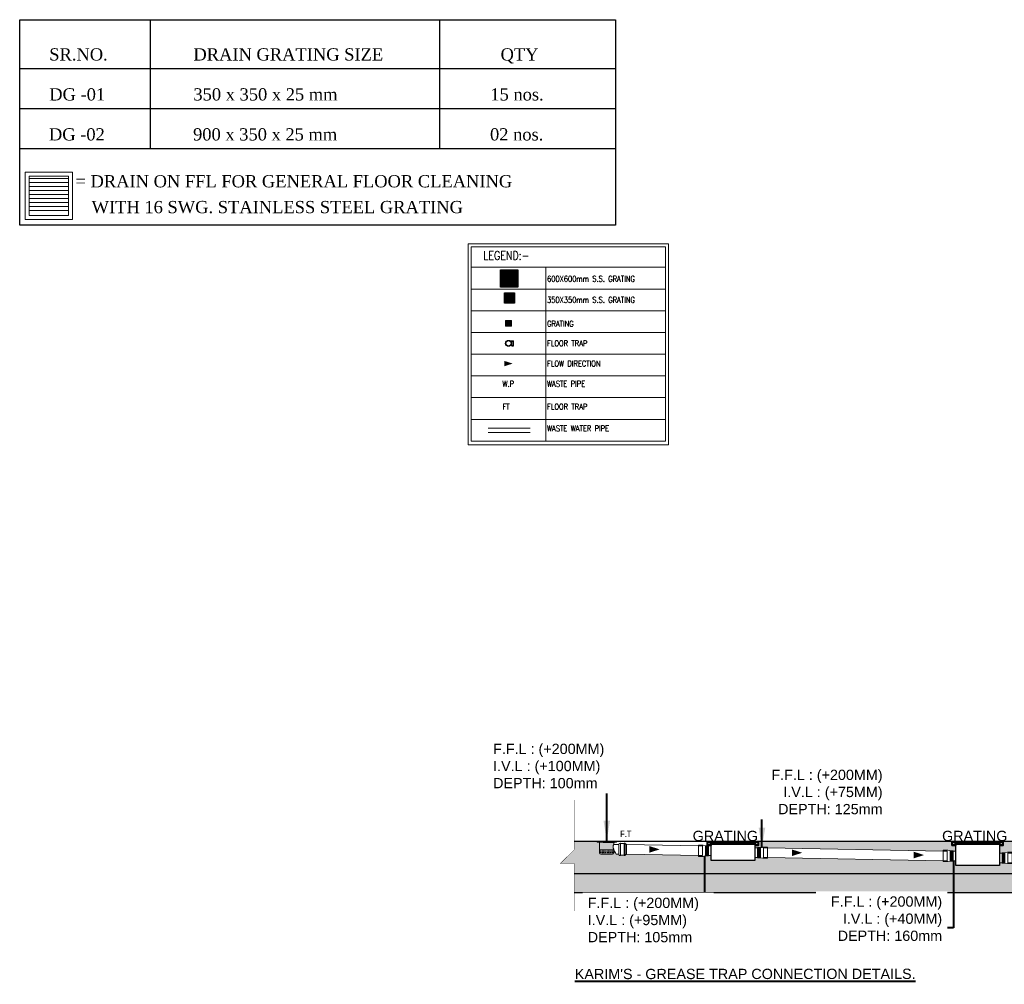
# Model space of a CAD drawing. Header units: inches. Extents: x 105152 to 158499, y 12149 to 30915.
# Tile 67 of 256: x 122604 to 122849, y 22280 to 22521. Entities that reach past the tile are written whole.
import ezdxf
from ezdxf.enums import TextEntityAlignment as Align

# ---------------------------------------------------------------- set-up
doc = ezdxf.new("R2010")
doc.units = ezdxf.units.IN
doc.header["$MEASUREMENT"] = 0
doc.linetypes.add('ACAD_ISO11W100', pattern=[33, 12, -3, 12, -3, 0, -3])
doc.layers.add('00-ABM-GRATING', color=160, linetype='Continuous')
doc.layers.add('SYM-GRATING', color=8, linetype='Continuous')
for name, color, linetype, lineweight in [('00-ABM-TEXT', 7, 'Continuous', 13), ('A-TEXTS', 4, 'Continuous', 0), ('BORDER', 7, 'Continuous', 40), ('CKD Dimensions', 3, 'Continuous', 0), ('eqp', 3, 'Continuous', 9), ('Flow Direction', 1, 'Continuous', 0), ('JMT SOIL PIPE', 4, 'Continuous', 0), ('JMT-P-WASTE', 3, 'Continuous', 0), ('P-Waste', 4, 'ACAD_ISO11W100', 0), ('P2 WASTE', 3, 'Continuous', 0), ('PP-SECTION LINE', 6, 'Continuous', 25), ('PP-TEXT', 7, 'Continuous', 40), ('PP-Waste Pipe', 3, 'Continuous', 25), ('TABLES', 7, 'Continuous', 13), ('WALLS', 7, 'Continuous', 30)]:
    doc.layers.add(name, color=color, linetype=linetype, lineweight=lineweight)
doc.styles.add('$0$JMT_150', font='romans.shx', dxfattribs={"width": 0.8, "height": 270})
doc.styles.get("Standard").update_dxf_attribs({"font": 'arial.ttf', "height": 6})
doc.styles.add('TIMES NEW ROMAN', font='times.ttf')
doc.styles.add('TXT1', font='times.ttf')
doc.styles.add('WMF-Arial1', font='arial.ttf')
doc.dimstyles.new('PP-DIM', dxfattribs={"dimtxt": 4, "dimasz": 1, "dimexe": 1, "dimexo": 1, "dimgap": 0.09, "dimtad": 0, "dimdec": 0, "dimzin": 0, "dimdsep": 46, "dimlunit": 4, "dimtxsty": 'TIMES NEW ROMAN', "dimblk": 'ARCHTICK', "dimcen": 0.09, "dimdle": 1, "dimclrd": 256, "dimclre": 256, "dimclrt": 256, "dimadec": 0, "dimazin": 0, "dimtfac": 1, "dimtdec": 4, "dimtofl": 0, "dimtmove": 1, "dimatfit": 3, "dimfxl": 1, "dimtolj": 1, "dimtzin": 0, "dimlwd": -1, "dimlwe": -1, "dimarcsym": 0})
pattern_1 = [(37.5, (106264.80735, 28272.1995), (-0.0102402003, 0.313224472), [0, -0.2470912, 0, -0.276352, 0, -0.26416]), (7.5, (106264.80735, 28272.1995), (0.287694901, 0.458768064), [0, -0.1332992, 0, -0.2227072, 0, -0.085344]), (327.5, (106264.6074, 28272.1995), (0.506235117, 0.000919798), [0, -0.08128, 0, -0.292608, 0, -0.382016]), (317.5, (106264.6074, 28272.1995), (0.48867613, 0.142674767), [0, -0.04064, 0, -0.1918208, 0, -0.219456])]

# ---------------------------------------------------------------- blocks, each defined once
blk = doc.blocks.new('300 grng')
at = {"layer": 'SYM-GRATING', "color": 151}
for points in [[(-150, -300), (300, -300), (300, 150), (-150, 150)], [(-125, -275), (275, -275), (275, 125), (-125, 125)], [(-70, -275), (-70, 125), (-95, 125), (-95, -275)], [(-25, -275), (-25, 125), (-50, 125), (-50, -275)], [(20, -275), (20, 125), (-5, 125), (-5, -275)], [(65, -275), (65, 125), (40, 125), (40, -275)], [(110, -275), (110, 125), (85, 125), (85, -275)], [(155, -275), (155, 125), (130, 125), (130, -275)], [(200, -275), (200, 125), (175, 125), (175, -275)], [(245, -275), (245, 125), (220, 125), (220, -275)]]:
    blk.add_lwpolyline(points, close=True, dxfattribs=at)
blk = doc.blocks.new('GRATING-PP')
at = {"linetype": 'Continuous', "lineweight": 0}
for p, q in [((-53, -50), (-53, 49)), ((-49, 52), (50, 52)), ((-39, 27), (-41, 27)), ((-41, 27), (-41, 19)), ((-39, 19), (-41, 19)), ((-41, 6), (-41, -7)), ((-39, 6), (-41, 6)), ((-39, 27), (-39, 19)), ((-39, 6), (-39, -7)), ((-36, 16), (-32, 16)), ((-36, 16), (-36, 14)), ((-36, 14), (-32, 14)), ((-32, 11), (-36, 11)), ((-36, 11), (-36, 9)), ((-32, 9), (-36, 9)), ((-32, 9), (-32, 11)), ((-30, 19), (-30, 27)), ((-28, 27), (-30, 27)), ((-30, 19), (-28, 19)), ((-30, -7), (-30, 6)), ((-30, 6), (-28, 6)), ((-28, 19), (-28, 27)), ((-28, -7), (-28, 6)), ((-27, 40), (-27, 38)), ((-19, 40), (-27, 40)), ((-19, 38), (-27, 38)), ((-27, 29), (-27, 27)), ((-27, 29), (-19, 29)), ((-27, 27), (-19, 27)), ((-24, 14), (-24, 19)), ((-22, 19), (-24, 19)), ((-22, 14), (-24, 14)), ((-24, -3), (-24, 2)), ((-22, 2), (-24, 2)), ((-22, 14), (-22, 19)), ((-22, -3), (-22, 2)), ((-19, 38), (-19, 40)), ((-19, 27), (-19, 29)), ((-19, 23), (-15, 23)), ((-19, 21), (-19, 23)), ((-19, 21), (-15, 21)), ((-15, 12), (-19, 12)), ((-19, 12), (-19, 10)), ((-15, 10), (-19, 10)), ((-19, 6), (-15, 6)), ((-19, 4), (-19, 6)), ((-19, 4), (-15, 4)), ((-17, 31), (-17, 36)), ((-15, 36), (-17, 36)), ((-17, 31), (-15, 31)), ((-15, 31), (-15, 36)), ((-15, 23), (-15, 21)), ((-15, 12), (-15, 10)), ((-15, 6), (-15, 4)), ((-13, 19), (-13, 14)), ((-10, 19), (-13, 19)), ((-13, 14), (-10, 14)), ((-13, 2), (-13, -3)), ((-10, 2), (-13, 2)), ((-11, 36), (-11, 31)), ((-9, 36), (-11, 36)), ((-11, 31), (-9, 31)), ((-10, 19), (-10, 14)), ((-10, 2), (-10, -3)), ((-9, 36), (-9, 31)), ((-7, 38), (-7, 40)), ((-7, 40), (7, 40)), ((-7, 38), (7, 38)), ((-7, 29), (7, 29)), ((-7, 29), (-7, 27)), ((-7, 27), (7, 27)), ((-7, 14), (-7, 19)), ((-5, 19), (-7, 19)), ((-5, 14), (-7, 14)), ((-7, -3), (-7, 2)), ((-5, 2), (-7, 2)), ((-5, 14), (-5, 19)), ((-5, -3), (-5, 2)), ((-2, 23), (2, 23)), ((-2, 21), (-2, 23)), ((-2, 21), (2, 21)), ((2, 12), (-2, 12)), ((-2, 12), (-2, 10)), ((2, 10), (-2, 10)), ((-2, 6), (2, 6)), ((-2, 4), (-2, 6)), ((-2, 4), (2, 4)), ((2, 23), (2, 21)), ((2, 12), (2, 10)), ((2, 6), (2, 4)), ((5, 19), (5, 14)), ((7, 19), (5, 19)), ((5, 14), (7, 14)), ((5, 2), (5, -3)), ((7, 2), (5, 2)), ((7, 40), (7, 38)), ((7, 29), (7, 27)), ((7, 19), (7, 14)), ((7, 2), (7, -3)), ((9, 31), (9, 36)), ((11, 36), (9, 36)), ((9, 31), (11, 31)), ((10, 14), (10, 19)), ((13, 19), (10, 19)), ((13, 14), (10, 14)), ((10, -3), (10, 2)), ((13, 2), (10, 2)), ((11, 31), (11, 36)), ((13, 14), (13, 19)), ((13, -3), (13, 2)), ((15, 31), (15, 36)), ((15, 36), (17, 36)), ((17, 31), (15, 31)), ((15, 23), (19, 23)), ((15, 21), (15, 23)), ((15, 21), (19, 21)), ((19, 12), (15, 12)), ((15, 12), (15, 10)), ((19, 10), (15, 10)), ((15, 6), (19, 6)), ((15, 4), (15, 6)), ((15, 4), (19, 4)), ((17, 31), (17, 36)), ((19, 40), (27, 40)), ((19, 38), (19, 40)), ((19, 38), (27, 38)), ((27, 29), (19, 29)), ((19, 27), (19, 29)), ((27, 27), (19, 27)), ((19, 23), (19, 21)), ((19, 12), (19, 10)), ((19, 6), (19, 4)), ((22, 19), (22, 14)), ((24, 19), (22, 19)), ((22, 14), (24, 14)), ((22, 2), (22, -3)), ((24, 2), (22, 2)), ((24, 19), (24, 14)), ((24, 2), (24, -3)), ((27, 40), (27, 38)), ((27, 29), (27, 27)), ((28, 19), (28, 27)), ((28, 27), (30, 27)), ((30, 19), (28, 19)), ((28, -7), (28, 6)), ((30, 6), (28, 6)), ((30, 19), (30, 27)), ((30, -7), (30, 6)), ((36, 16), (32, 16)), ((36, 14), (32, 14)), ((32, 11), (36, 11)), ((32, 9), (32, 11)), ((32, 9), (36, 9)), ((36, 16), (36, 14)), ((36, 11), (36, 9)), ((39, 27), (39, 19)), ((39, 27), (41, 27)), ((39, 19), (41, 19)), ((39, 6), (39, -7)), ((39, 6), (41, 6)), ((41, 27), (41, 19)), ((41, 6), (41, -7)), ((53, 49), (53, -49)), ((49, -53), (-50, -53)), ((-41, -7), (-39, -7)), ((-41, -28), (-41, -20)), ((-39, -20), (-41, -20)), ((-39, -28), (-41, -28)), ((-39, -28), (-39, -20)), ((-36, -10), (-32, -10)), ((-36, -10), (-36, -12)), ((-36, -12), (-32, -12)), ((-36, -18), (-36, -16)), ((-36, -16), (-32, -16)), ((-36, -18), (-32, -18)), ((-32, -10), (-32, -12)), ((-30, -7), (-28, -7)), ((-30, -20), (-28, -20)), ((-30, -20), (-30, -28)), ((-28, -28), (-30, -28)), ((-28, -20), (-28, -28)), ((-27, -28), (-19, -28)), ((-27, -30), (-27, -28)), ((-27, -30), (-19, -30)), ((-27, -41), (-27, -39)), ((-19, -39), (-27, -39)), ((-19, -41), (-27, -41)), ((-22, -3), (-24, -3)), ((-24, -20), (-24, -15)), ((-22, -15), (-24, -15)), ((-22, -20), (-24, -20)), ((-22, -20), (-22, -15)), ((-15, -5), (-19, -5)), ((-19, -5), (-19, -7)), ((-15, -7), (-19, -7)), ((-19, -11), (-15, -11)), ((-19, -13), (-19, -11)), ((-19, -13), (-15, -13)), ((-15, -22), (-19, -22)), ((-19, -22), (-19, -24)), ((-15, -24), (-19, -24)), ((-19, -28), (-19, -30)), ((-19, -39), (-19, -41)), ((-17, -32), (-17, -37)), ((-17, -32), (-15, -32)), ((-15, -37), (-17, -37)), ((-15, -5), (-15, -7)), ((-15, -11), (-15, -13)), ((-15, -22), (-15, -24)), ((-15, -32), (-15, -37)), ((-13, -3), (-10, -3)), ((-13, -15), (-13, -20)), ((-10, -15), (-13, -15)), ((-13, -20), (-10, -20)), ((-11, -37), (-11, -32)), ((-11, -32), (-9, -32)), ((-9, -37), (-11, -37)), ((-10, -15), (-10, -20)), ((-9, -37), (-9, -32)), ((-5, -3), (-7, -3)), ((-7, -20), (-7, -15)), ((-5, -15), (-7, -15)), ((-5, -20), (-7, -20)), ((-7, -28), (7, -28)), ((-7, -30), (-7, -28)), ((-7, -30), (7, -30)), ((7, -39), (-7, -39)), ((-7, -39), (-7, -41)), ((7, -41), (-7, -41)), ((-5, -20), (-5, -15)), ((2, -5), (-2, -5)), ((-2, -5), (-2, -7)), ((2, -7), (-2, -7)), ((-2, -11), (2, -11)), ((-2, -13), (-2, -11)), ((-2, -13), (2, -13)), ((2, -22), (-2, -22)), ((-2, -22), (-2, -24)), ((2, -24), (-2, -24)), ((2, -5), (2, -7)), ((2, -11), (2, -13)), ((2, -22), (2, -24)), ((5, -3), (7, -3)), ((5, -15), (5, -20)), ((7, -15), (5, -15)), ((5, -20), (7, -20)), ((7, -15), (7, -20)), ((7, -30), (7, -28)), ((7, -39), (7, -41)), ((9, -32), (9, -37)), ((9, -32), (11, -32)), ((9, -37), (11, -37)), ((13, -3), (10, -3)), ((10, -20), (10, -15)), ((13, -15), (10, -15)), ((13, -20), (10, -20)), ((11, -32), (11, -37)), ((13, -20), (13, -15)), ((19, -5), (15, -5)), ((15, -5), (15, -7)), ((19, -7), (15, -7)), ((15, -11), (19, -11)), ((15, -13), (15, -11)), ((15, -13), (19, -13)), ((19, -22), (15, -22)), ((15, -22), (15, -24)), ((19, -24), (15, -24)), ((15, -32), (15, -37)), ((17, -32), (15, -32)), ((15, -37), (17, -37)), ((17, -32), (17, -37)), ((19, -5), (19, -7)), ((19, -11), (19, -13)), ((19, -22), (19, -24)), ((27, -28), (19, -28)), ((19, -28), (19, -30)), ((27, -30), (19, -30)), ((19, -39), (19, -41)), ((19, -39), (27, -39)), ((19, -41), (27, -41)), ((22, -3), (24, -3)), ((22, -15), (22, -20)), ((24, -15), (22, -15)), ((22, -20), (24, -20)), ((24, -15), (24, -20)), ((27, -30), (27, -28)), ((27, -41), (27, -39)), ((30, -7), (28, -7)), ((28, -20), (28, -28)), ((30, -20), (28, -20)), ((28, -28), (30, -28)), ((30, -20), (30, -28)), ((36, -10), (32, -10)), ((32, -10), (32, -12)), ((36, -12), (32, -12)), ((36, -16), (32, -16)), ((36, -18), (32, -18)), ((36, -10), (36, -12)), ((36, -18), (36, -16)), ((41, -7), (39, -7)), ((39, -20), (41, -20)), ((39, -28), (39, -20)), ((39, -28), (41, -28)), ((41, -28), (41, -20))]:
    blk.add_line(p, q, dxfattribs=at)
at = {"lineweight": 0}
blk.add_circle((0, 0), 0.124, dxfattribs=at)
at = {"linetype": 'Continuous', "lineweight": 0}
for centre, radius, start, end in [((-49, 49), 3.41, 90, 180), ((-27, 27), 13.4, 90, 180), ((-36, 19), 4.32, 180, 270), ((-36, 6), 4.32, 90, 180), ((-27, 27), 11.4, 90, 180), ((-36, 19), 2.27, 180, 270), ((-36, 6), 2.27, 90, 180), ((-32, 19), 4.32, 270, 360), ((-32, 19), 2.27, 270, 360), ((-32, 6), 4.32, 360, 90), ((-32, 6), 2.27, 360, 90), ((-27, 27), 2.27, 90, 180), ((-27, 27), 0.227, 90, 180), ((-19, 19), 4.32, 90, 180), ((-19, 14), 4.32, 180, 270), ((-19, 2), 4.32, 90, 180), ((-19, 19), 2.27, 90, 180), ((-19, 19), 2.27, 90, 180), ((-19, 14), 2.27, 180, 270), ((-19, 2), 2.27, 90, 180), ((-19, 2), 2.27, 90, 180), ((-19, 36), 4.32, 360, 90), ((-19, 36), 2.27, 360, 90), ((-19, 31), 4.32, 270, 360), ((-19, 31), 2.27, 270, 360), ((-15, 19), 4.32, 360, 90), ((-15, 19), 2.27, 360, 90), ((-15, 14), 2.27, 270, 360), ((-15, 14), 4.32, 270, 0), ((-15, 2), 4.32, 360, 90), ((-15, 2), 2.27, 360, 90), ((-7, 36), 4.32, 90, 180), ((-7, 31), 4.32, 180, 270), ((-7, 36), 2.27, 90, 180), ((-7, 31), 2.27, 180, 270), ((-2, 19), 4.32, 90, 180), ((-2, 14), 4.32, 180, 270), ((-2, 2), 4.32, 90, 180), ((-2, 19), 2.27, 90, 180), ((-2, 19), 2.27, 90, 180), ((-2, 14), 2.27, 180, 270), ((-2, 2), 2.27, 90, 180), ((-2, 2), 2.27, 90, 180), ((2, 19), 4.32, 360, 90), ((2, 19), 2.27, 360, 90), ((2, 14), 2.27, 270, 0), ((2, 14), 4.32, 270, 0), ((2, 2), 4.32, 360, 90), ((2, 2), 2.27, 360, 90), ((7, 36), 4.32, 360, 90), ((7, 36), 2.27, 360, 90), ((7, 31), 4.32, 270, 360), ((7, 31), 2.27, 270, 360), ((15, 19), 4.32, 90, 180), ((15, 14), 4.32, 180, 270), ((15, 2), 4.32, 90, 180), ((15, 19), 2.27, 90, 180), ((15, 14), 2.27, 180, 270), ((15, 2), 2.27, 90, 180), ((15, 2), 2.27, 90, 180), ((19, 36), 4.32, 90, 180), ((19, 31), 4.32, 180, 270), ((19, 36), 2.27, 90, 180), ((19, 31), 2.27, 180, 270), ((19, 19), 4.32, 360, 90), ((19, 19), 2.27, 360, 90), ((19, 14), 2.27, 270, 0), ((19, 14), 4.32, 270, 0), ((19, 2), 4.32, 360, 90), ((19, 2), 2.27, 360, 90), ((27, 27), 13.4, 0, 90), ((27, 27), 11.4, 0, 90), ((27, 27), 2.27, 0, 90), ((27, 27), 0.227, 0, 90), ((32, 19), 4.32, 180, 270), ((32, 6), 4.32, 90, 180), ((32, 19), 2.27, 180, 270), ((32, 6), 2.27, 90, 180), ((36, 19), 2.27, 270, 0), ((36, 19), 4.32, 270, 0), ((36, 6), 4.32, 360, 90), ((36, 6), 2.27, 360, 90), ((50, 49), 2.84, 360, 90), ((-50, -50), 2.49, 171.2591, 278.7567), ((-36, -7), 4.32, 180, 270), ((-36, -20), 4.32, 90, 180), ((-27, -28), 13.4, 180, 270), ((-36, -7), 2.27, 180, 270), ((-36, -20), 2.27, 90, 180), ((-27, -28), 11.4, 180, 270), ((-32, -7), 4.32, 270, 360), ((-32, -7), 2.27, 270, 360), ((-32, -20), 4.32, 360, 90), ((-32, -20), 2.27, 360, 90), ((-27, -28), 2.27, 180, 270), ((-27, -28), 0.227, 180, 270), ((-19, -3), 4.32, 180, 270), ((-19, -15), 4.32, 90, 180), ((-19, -20), 4.32, 180, 270), ((-19, -3), 2.27, 180, 270), ((-19, -15), 2.27, 90, 180), ((-19, -15), 2.27, 90, 180), ((-19, -20), 2.27, 180, 270), ((-19, -32), 4.32, 360, 90), ((-19, -32), 2.27, 360, 90), ((-19, -37), 4.32, 270, 0), ((-19, -37), 2.27, 270, 0), ((-15, -3), 2.27, 270, 360), ((-15, -3), 4.32, 270, 0), ((-15, -15), 4.32, 360, 90), ((-15, -15), 2.27, 360, 90), ((-15, -20), 2.27, 270, 360), ((-15, -20), 4.32, 270, 0), ((-7, -32), 4.32, 90, 180), ((-7, -37), 4.32, 180, 270), ((-7, -32), 2.27, 90, 180), ((-7, -37), 2.27, 180, 270), ((-2, -3), 4.32, 180, 270), ((-2, -15), 4.32, 90, 180), ((-2, -20), 4.32, 180, 270), ((-2, -3), 2.27, 180, 270), ((-2, -15), 2.27, 90, 180), ((-2, -15), 2.27, 90, 180), ((-2, -20), 2.27, 180, 270), ((2, -3), 2.27, 270, 0), ((2, -3), 4.32, 270, 0), ((2, -15), 4.32, 360, 90), ((2, -15), 2.27, 360, 90), ((2, -20), 2.27, 270, 0), ((2, -20), 4.32, 270, 0), ((7, -32), 4.32, 360, 90), ((7, -32), 2.27, 360, 90), ((7, -37), 2.27, 269.679, 359.679), ((7, -37), 4.32, 269.679, 359.679), ((15, -3), 4.32, 180, 270), ((15, -15), 4.32, 90, 180), ((15, -20), 4.32, 180, 270), ((15, -3), 2.27, 180, 270), ((15, -15), 2.27, 90, 180), ((15, -15), 2.27, 90, 180), ((15, -20), 2.27, 180, 270), ((19, -32), 4.32, 90, 180), ((19, -37), 4.32, 180, 270), ((19, -32), 2.27, 90, 180), ((19, -37), 2.27, 180, 270), ((19, -3), 2.27, 270, 0), ((19, -3), 4.32, 270, 0), ((19, -15), 4.32, 360, 90), ((19, -15), 2.27, 360, 90), ((19, -20), 2.27, 270, 0), ((19, -20), 4.32, 270, 0), ((27, -28), 2.27, 270, 360), ((27, -28), 0.227, 270, 360), ((27, -28), 13.4, 270, 360), ((27, -28), 11.4, 270, 360), ((32, -7), 4.32, 180, 270), ((32, -20), 4.32, 90, 180), ((32, -7), 2.27, 180, 270), ((32, -20), 2.27, 90, 180), ((36, -7), 2.27, 270, 0), ((36, -7), 4.32, 270, 0), ((36, -20), 4.32, 360, 90), ((36, -20), 2.27, 360, 90), ((49, -49), 3.41, 270, 360)]:
    blk.add_arc(centre, radius, start, end, dxfattribs=at)
blk = doc.blocks.new('NAHANI TRAP-PP')
at = {"linetype": 'Continuous', "lineweight": 25, "ltscale": 0.005}
for p, q in [((52, 37), (37, 37)), ((54, 33), (41, 33)), ((58, 37), (54, 33)), ((58, -38), (58, 37)), ((58, 37), (91, 37)), ((52, -38), (36, -38)), ((54, -33), (40, -33)), ((58, -38), (54, -33)), ((58, -38), (91, -38))]:
    blk.add_line(p, q, dxfattribs=at)
at = {"linetype": 'Continuous', "lineweight": 25}
for p, q in [((57, 42), (52, 37)), ((57, 42), (91, 42)), ((91, -42), (91, 42)), ((57, -42), (52, -38)), ((57, -42), (91, -42))]:
    blk.add_line(p, q, dxfattribs=at)
at = {"linetype": 'Continuous', "lineweight": 25, "ltscale": 0.005}
for radius in [52.3, 47.9]:
    blk.add_circle((0, 0), radius, dxfattribs=at)
blk = doc.blocks.new('zw$ED55')
at = {"layer": '00-ABM-GRATING', "lineweight": 0}
for p, q in [((20.1, -77.3), (20.1, 1.7)), ((23.1, -77.3), (23.1, 1.7)), ((26.2, -77.3), (26.2, 1.7)), ((29.3, -77.3), (29.3, 1.7)), ((32.3, -77.3), (32.3, 1.7)), ((35.4, -77.3), (35.4, 1.7)), ((38.4, -77.3), (38.4, 1.7)), ((97.9, -81.4), (97.9, 6.4))]:
    blk.add_line(p, q, dxfattribs=at)
at = {"layer": '00-ABM-GRATING', "lineweight": 0, "flags": 128}
blk.add_lwpolyline([(0, -75), (42.5, -75), (42.5, 0), (0, 0)], close=True, dxfattribs=at)
for points in [[(20.1, 1.7), (39.6, 1.7), (61.9, 6.4), (97.9, 6.4)], [(97.9, 6.4), (97.9, 0), (66.4, 0)], [(66.4, -75), (66.4, 0)], [(97.9, -81.4), (97.9, -75), (66.4, -75)], [(20.1, -77.3), (39.6, -77.3), (61.9, -81.4), (97.9, -81.4)]]:
    blk.add_lwpolyline(points, dxfattribs=at)
blk = doc.blocks.new('_ArchTick')
at = {"color": 0, "linetype": 'ByBlock', "const_width": 0.15}
blk.add_lwpolyline([(-0.5, -0.5), (0.5, 0.5)], dxfattribs=at)

msp = doc.modelspace()

# ---------------------------------------------------------------- hatches: boundary and pattern name
at = {"layer": 'BORDER'}
h = msp.add_hatch(dxfattribs=at)
h.set_pattern_fill('ANSI31', color=1, scale=0.004425, style=0)
h.set_pattern_definition([(45, (122540.30798867, 22115.45125964), (-0.0003911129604, 0.0003911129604), [])])
h.paths.add_polyline_path([(122774.94, 22315.94), (122774.9, 22315.94), (122774.9, 22315.02), (122775.84, 22315.02), (122775.83, 22315.04), (122774.94, 22315.04)])
h = msp.add_hatch(dxfattribs=at)
h.set_pattern_fill('ANSI31', color=1, scale=0.004425, style=0)
h.set_pattern_definition([(45, (122542.23515625, 22115.45125964), (-0.0003911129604, 0.0003911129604), [])])
h.paths.add_polyline_path([(122787.62, 22315.07), (122786.76, 22315.07), (122786.75, 22315.04), (122787.65, 22315.04), (122787.65, 22315.94), (122787.62, 22315.94)])
h = msp.add_hatch(dxfattribs=at)
h.set_pattern_fill('ANSI31', color=1, scale=0.004425, style=0)
h.set_pattern_definition([(45, (122601.24750585, 22115.45125964), (-0.0003911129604, 0.0003911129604), [])])
h.paths.add_polyline_path([(122835.88, 22315.94), (122835.84, 22315.94), (122835.84, 22315.02), (122836.78, 22315.02), (122836.77, 22315.04), (122835.88, 22315.04)])
h = msp.add_hatch(dxfattribs=at)
h.set_pattern_fill('ANSI31', color=1, scale=0.004425, style=0)
h.set_pattern_definition([(45, (122603.17467343, 22115.45125964), (-0.0003911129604, 0.0003911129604), [])])
h.paths.add_polyline_path([(122848.56, 22315.07), (122847.7, 22315.07), (122847.69, 22315.04), (122848.59, 22315.04), (122848.59, 22315.94), (122848.56, 22315.94)])
at = {"layer": 'CKD Dimensions', "ltscale": 0.25}
h = msp.add_hatch(dxfattribs=at)
h.set_pattern_fill('AR-SAND', color=251, scale=0.0064)
h.set_pattern_definition(pattern_1)
h.paths.add_polyline_path([(122738.24, 22310.5), (122741.88, 22314.12), (122741.68, 22314.12), (122741.68, 22316.04), (122747.44, 22316.04), (122747.44, 22315.78), (122748.09, 22315.78, 0.414202), (122748.03, 22315.72, 1), (122748.16, 22315.72, 0.414214), (122748.09, 22315.78), (122751.49, 22315.78, 2.414214), (122751.55, 22315.72), (122751.55, 22315.23, 0.240857), (122751.55, 22314.06), (122751.55, 22313.92), (122748.03, 22313.92), (122748.03, 22313.15, 0.414214), (122748.35, 22312.83), (122751.23, 22312.83, 0.414214), (122751.55, 22313.15), (122751.55, 22313.92), (122751.55, 22314.06, 0.051456), (122752.19, 22312.83), (122752.86, 22312.83), (122752.86, 22312.75, 0.787099), (122753.22, 22312.61), (122754.13, 22312.61, 1), (122754.39, 22312.61), (122754.74, 22312.84), (122772.68, 22312.48), (122772.68, 22312.27), (122773.83, 22312.27), (122774.45, 22312.39), (122774.54, 22312.4), (122775.17, 22312.4), (122775.17, 22312.42), (122775.82, 22312.41), (122775.82, 22311.24), (122786.73, 22311.24), (122786.73, 22312), (122787.37, 22312), (122787.37, 22311.92), (122787.96, 22311.92), (122788, 22311.92), (122788.71, 22311.79), (122789.86, 22311.79), (122789.86, 22312), (122833.63, 22311.18), (122833.63, 22310.98), (122834.78, 22310.98), (122835.5, 22311.11), (122836.12, 22311.11), (122836.12, 22311.18), (122836.77, 22311.18), (122836.77, 22310.02), (122847.67, 22310.02), (122847.67, 22310.7), (122848.31, 22310.7), (122848.31, 22310.63), (122848.94, 22310.63), (122849.65, 22310.5), (122850.8, 22310.5), (122850.8, 22310.7), (122919.4, 22309.84), (122919.4, 22309.64), (122920.55, 22309.64), (122921.27, 22309.77), (122921.89, 22309.77), (122921.89, 22309.84), (122922.53, 22309.84), (122922.53, 22308.04), (122741.68, 22308.04), (122741.68, 22310.5)])
h = msp.add_hatch(dxfattribs=at)
h.set_pattern_fill('AR-SAND', color=251, scale=0.0064)
h.set_pattern_definition(pattern_1)
h.paths.add_polyline_path([(122848.64, 22316.04), (122921.57, 22316.04), (122921.57, 22315.84), (122921.57, 22315.21), (122921.57, 22315.21), (122921.57, 22314.97), (122922.53, 22314.97), (122922.53, 22312.24), (122921.89, 22312.24), (122921.89, 22312.29), (122921.79, 22312.29), (122921.7, 22312.29), (122921.6, 22312.29), (122921.5, 22312.29), (122921.4, 22312.29), (122921.3, 22312.29), (122921.27, 22312.29), (122920.55, 22312.44), (122919.4, 22312.44), (122919.4, 22312.24), (122850.8, 22313.1), (122850.8, 22313.31), (122849.65, 22313.31), (122848.94, 22313.16), (122848.9, 22313.16), (122848.8, 22313.16), (122848.7, 22313.16), (122848.6, 22313.16), (122848.51, 22313.16), (122848.41, 22313.16), (122848.31, 22313.16), (122848.31, 22313.1), (122847.67, 22313.1), (122847.67, 22315), (122848.64, 22315), (122848.64, 22315.21), (122848.64, 22315.84)])
h.paths.add_polyline_path([(122787.7, 22316.04), (122835.81, 22316.04), (122835.81, 22315.84), (122835.81, 22315.21), (122835.81, 22315.21), (122835.81, 22314.97), (122836.77, 22314.97), (122836.77, 22313.58), (122836.12, 22313.58), (122836.12, 22313.64), (122836.02, 22313.64), (122835.93, 22313.64), (122835.83, 22313.64), (122835.73, 22313.64), (122835.63, 22313.64), (122835.53, 22313.64), (122835.5, 22313.64), (122834.78, 22313.79), (122833.63, 22313.79), (122833.63, 22313.58), (122789.86, 22314.4), (122789.86, 22314.6), (122788.71, 22314.6), (122788, 22314.45), (122787.96, 22314.45), (122787.86, 22314.45), (122787.76, 22314.45), (122787.66, 22314.45), (122787.57, 22314.45), (122787.47, 22314.45), (122787.37, 22314.45), (122787.37, 22314.4), (122786.73, 22314.4), (122786.73, 22315), (122787.7, 22315), (122787.7, 22315.21), (122787.7, 22315.84)])
at = {"layer": 'JMT SOIL PIPE', "linetype": 'Continuous', "ltscale": 2}
h = msp.add_hatch(dxfattribs=at)
h.set_pattern_fill('FLEX', color=4, scale=0.426847, angle=180, style=0)
h.set_pattern_definition([(180, (218149.31698, 44299.83384), (0, 0.3201353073), [0.3201353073, -0.3201353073]), (135, (218148.99684, 44299.83384), (-2e-17, 0.32013530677), [0.0800338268, -0.2926720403, 0.0800338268, -0.4527396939])])
edge = h.paths.add_edge_path()
edge.add_line((122751.55, 22313.92), (122751.55, 22313.15))
edge.add_ellipse((122751.23, 22313.15), major_axis=(-0.226, 0.226), ratio=1, start_angle=135, end_angle=225, ccw=False)
edge.add_line((122751.23, 22312.83), (122748.35, 22312.83))
edge.add_ellipse((122748.35, 22313.15), major_axis=(0.226, 0.226), ratio=1, start_angle=135, end_angle=225, ccw=False)
edge.add_line((122748.03, 22313.15), (122748.03, 22313.92))
edge.add_line((122748.03, 22313.92), (122751.55, 22313.92))
at = {"layer": 'PP-SECTION LINE', "ltscale": 0.25}
h = msp.add_hatch(dxfattribs=at)
h.set_pattern_fill('AR-CONC', color=251, scale=0.032)
h.set_pattern_definition([(50, (109391.669, 18676.5916), (5.8299094, -0.5100507), [0.6096, -6.7056]), (355, (109391.669, 18676.5916), (-1.1277704, 6.1138126), [0.48768, -5.36448]), (100.451, (109392.1546, 18676.549), (4.70216, 5.603734), [0.51808, -5.69888]), (46.1842, (109391.669, 18678.217), (8.6745293, -1.3453545), [0.9144, -10.0584]), (96.6356, (109392.392, 18678.105), (7.5969355, 7.917618), [0.77712, -8.54832]), (351.184, (109391.669, 18678.217), (7.5969474, 7.917604), [0.73152, -8.04672]), (21, (109392.4816, 18677.811), (4.8516762, -3.2724966), [0.6096, -6.7056]), (326, (109392.4816, 18677.811), (1.977665, 5.894015), [0.48768, -5.36448]), (71.4514, (109392.886, 18677.538), (6.8293277, 2.6215314), [0.51808, -5.69888]), (37.5, (109391.6688, 18676.5916), (0.0988353, 2.70576124), [0, -5.299456, 0, -5.44576, 0, -5.3848]), (7.5, (109391.6688, 18676.5916), (2.1382292, 3.2057784), [0, -3.104896, 0, -5.177536, 0, -2.05232]), (327.5, (109389.8562, 18676.5916), (4.33889905, -0.1833198), [0, -2.032, 0, -6.33984, 0, -8.41248]), (317.5, (109389.0434, 18676.5916), (4.7401338, 0.8136477), [0, -2.6416, 0, -4.210304, 0, -5.97408])])
h.paths.add_polyline_path([(122741.68, 22303.24), (122951.04, 22303.24), (122951.04, 22308.04), (122741.68, 22308.04)])

# ---------------------------------------------------------------- linework, layer by layer
at = {"ltscale": 20}
for p, q in [((122603.53, 22520.71), (122751, 22520.71)), ((122636.08, 22520.71), (122636.08, 22488.6)), ((122708.1, 22520.71), (122708.1, 22488.6)), ((122603.53, 22508.52), (122751.98, 22508.52)), ((122603.53, 22498.56), (122751.98, 22498.56)), ((122603.53, 22488.6), (122751.98, 22488.6))]:
    msp.add_line(p, q, dxfattribs=at)
at = {"color": 7}
for p, q in [((122741.68, 22316.04), (122951.1, 22316.04)), ((122748.94, 22315.84), (122751.71, 22315.84)), ((122749.1, 22316.04), (122750.48, 22316.04)), ((122741.68, 22308.04), (122951.1, 22308.04)), ((122741.68, 22303.24), (122951.1, 22303.24))]:
    msp.add_line(p, q, dxfattribs=at)
at = {"ltscale": 20}
msp.add_lwpolyline([(122603.53, 22520.71), (122751.98, 22520.71), (122751.98, 22469.51), (122603.53, 22469.51)], close=True, dxfattribs=at)
at = {"const_width": 0.064, "flags": 128}
msp.add_lwpolyline([(122741.68, 22298.69), (122741.68, 22310.5), (122738.24, 22310.5), (122741.88, 22314.12), (122741.68, 22314.12), (122741.68, 22326.36)], dxfattribs=at)
at = {"layer": '00-ABM-TEXT'}
for p, q in [((122764.47, 22459.03), (122716, 22459.03)), ((122764.47, 22459.03), (122716, 22459.03)), ((122764.47, 22459.03), (122716, 22459.03)), ((122764.47, 22459.03), (122716, 22459.03)), ((122734.66, 22415.73), (122734.66, 22459.03)), ((122764.47, 22453.61), (122716, 22453.61)), ((122764.47, 22448.18), (122716, 22448.18)), ((122764.47, 22442.79), (122716, 22442.79)), ((122764.47, 22437.38), (122716, 22437.38)), ((122764.47, 22431.97), (122716, 22431.97)), ((122764.47, 22426.55), (122716, 22426.55)), ((122764.47, 22426.55), (122716, 22426.55)), ((122764.47, 22421.14), (122716, 22421.14)), ((122764.47, 22421.14), (122716, 22421.14)), ((122764.47, 22415.73), (122716, 22415.73))]:
    msp.add_line(p, q, dxfattribs=at)
msp.add_lwpolyline([(122765.22, 22414.81), (122715.25, 22414.81), (122715.25, 22464.88), (122765.22, 22464.88)], close=True, dxfattribs=at)
msp.add_lwpolyline([(122716, 22415.73), (122716, 22464.13), (122764.47, 22464.13), (122764.47, 22415.73)], dxfattribs=at)
at = {"layer": 'BORDER', "color": 4}
for p, q in [((122775.61, 22315.38), (122786.96, 22315.38)), ((122836.55, 22315.38), (122847.9, 22315.38))]:
    msp.add_line(p, q, dxfattribs=at)
at = {"layer": 'eqp', "color": 4}
for p, q in [((122604.93, 22482.7), (122604.93, 22470.92)), ((122616.71, 22482.7), (122604.93, 22482.7)), ((122616.71, 22470.92), (122616.71, 22482.7)), ((122605.91, 22481.72), (122605.91, 22471.9)), ((122615.72, 22481.72), (122605.91, 22481.72)), ((122605.91, 22481.71), (122615.72, 22481.71)), ((122605.91, 22481.11), (122615.72, 22481.11)), ((122605.91, 22480.12), (122615.72, 22480.12)), ((122615.72, 22471.9), (122615.72, 22481.72)), ((122605.91, 22479.12), (122615.72, 22479.12)), ((122605.91, 22478.12), (122610.4, 22478.12)), ((122605.91, 22477.13), (122609.41, 22477.13)), ((122609.41, 22477.13), (122612.23, 22477.13)), ((122610.4, 22478.12), (122611.23, 22478.12)), ((122611.23, 22478.12), (122615.72, 22478.12)), ((122612.23, 22477.13), (122615.72, 22477.13)), ((122605.91, 22476.13), (122609.47, 22476.13)), ((122605.91, 22475.13), (122615.72, 22475.13)), ((122609.47, 22476.13), (122612.17, 22476.13)), ((122612.17, 22476.13), (122615.72, 22476.13)), ((122605.91, 22474.14), (122615.72, 22474.14)), ((122605.91, 22473.14), (122615.72, 22473.14)), ((122604.93, 22470.92), (122616.71, 22470.92)), ((122605.91, 22471.9), (122615.72, 22471.9))]:
    msp.add_line(p, q, dxfattribs=at)
at = {"layer": 'Flow Direction'}
for points in [[(122726.38, 22435.04, 0, 1.34, 0), (122724.28, 22435.04, 1.34, 1.34, 0)], [(122763, 22314.02, 0, 1.64, 0), (122760.44, 22314.02, 1.64, 1.64, 0)], [(122798.52, 22313.18, 0, 1.64, 0), (122795.96, 22313.18, 1.64, 1.64, 0)], [(122828.89, 22312.61, 0, 1.64, 0), (122826.33, 22312.61, 1.64, 1.64, 0)]]:
    msp.add_lwpolyline(points, format="xyseb", dxfattribs=at)
at = {"layer": 'JMT-P-WASTE'}
for p, q in [((122748.03, 22315.72), (122748.03, 22313.15)), ((122751.55, 22315.72), (122751.55, 22315.23)), ((122751.55, 22315.23), (122752.86, 22315.23)), ((122748.35, 22312.83), (122751.23, 22312.83)), ((122751.55, 22314.06), (122751.55, 22313.15)), ((122752.19, 22312.83), (122752.86, 22312.83))]:
    msp.add_line(p, q, dxfattribs=at)
at = {"layer": 'JMT-P-WASTE', "color": 3}
msp.add_line((122748.09, 22315.78), (122751.49, 22315.78), dxfattribs=at)
at = {"layer": 'JMT-P-WASTE', "color": 8}
msp.add_line((122748.03, 22313.92), (122751.55, 22313.92), dxfattribs=at)
at = {"layer": 'JMT-P-WASTE', "color": 3}
for centre, start, end in [((122748.09, 22315.72), 90, 180), ((122751.49, 22315.72), 0, 90)]:
    msp.add_arc(centre, 0.064, start, end, dxfattribs=at)
at = {"layer": 'JMT-P-WASTE'}
for centre, radius, start, end in [((122752.7, 22314.65), 1.29, 152.9157, 207.0843), ((122748.35, 22313.15), 0.32, 180, 270), ((122751.23, 22313.15), 0.32, 270, 0), ((122757.81, 22316.55), 6.73, 201.7105, 213.4929)]:
    msp.add_arc(centre, radius, start, end, dxfattribs=at)
at = {"layer": 'P-Waste', "color": 3}
for p, q in [((122748.15, 22316.04), (122748.15, 22316.02)), ((122748.15, 22316.02), (122748.56, 22316.02)), ((122751.54, 22316.02), (122751.13, 22316.02)), ((122751.54, 22316.04), (122751.54, 22316.02))]:
    msp.add_line(p, q, dxfattribs=at)
msp.add_lwpolyline([(122748.56, 22316.04), (122747.44, 22316.04), (122747.44, 22315.78), (122752.24, 22315.78), (122752.24, 22316.04), (122751.12, 22316.04)], dxfattribs=at)
msp.add_arc((122749.84, 22320.2), 4.35, 252.8979, 287.1021, dxfattribs=at)
at = {"layer": 'P2 WASTE'}
for p, q in [((122720.28, 22418.97), (122730.77, 22418.97)), ((122720.28, 22417.89), (122730.77, 22417.89)), ((122753.22, 22315.45), (122753.22, 22312.61)), ((122753.22, 22315.45), (122754.13, 22315.45)), ((122754.13, 22315.45), (122754.13, 22312.61)), ((122754.39, 22315.45), (122754.39, 22312.61)), ((122754.39, 22315.45), (122754.74, 22315.25)), ((122754.74, 22312.84), (122754.74, 22315.25)), ((122754.74, 22315.25), (122772.69, 22314.88)), ((122753.22, 22312.61), (122754.13, 22312.61)), ((122754.39, 22312.61), (122754.74, 22312.84)), ((122754.74, 22312.84), (122772.69, 22312.48)), ((122789.86, 22314.4), (122833.63, 22313.58)), ((122833.63, 22311.18), (122789.86, 22312))]:
    msp.add_line(p, q, dxfattribs=at)
msp.add_lwpolyline([(122752.86, 22315.32), (122752.86, 22314.05), (122752.86, 22312.75)], dxfattribs=at)
for centre, radius, start, end in [((122753.06, 22315.34), 0.198, 33.5152, 186.3402), ((122754.26, 22315.45), 0.131, 0, 180), ((122753.06, 22312.72), 0.198, 173.6598, 326.4848), ((122754.26, 22312.61), 0.131, 180, 0)]:
    msp.add_arc(centre, radius, start, end, dxfattribs=at)
at = {"layer": 'SYM-GRATING', "color": 4}
for p, q in [((122774.87, 22314.97), (122774.87, 22316.04)), ((122787.7, 22315), (122787.7, 22316.04)), ((122835.81, 22314.97), (122835.81, 22316.04)), ((122848.64, 22315), (122848.64, 22316.04)), ((122774.87, 22314.97), (122775.83, 22314.97)), ((122787.7, 22315), (122786.76, 22315)), ((122835.81, 22314.97), (122836.77, 22314.97)), ((122848.64, 22315), (122847.7, 22315))]:
    msp.add_line(p, q, dxfattribs=at)
at = {"layer": 'SYM-GRATING', "color": 4, "flags": 128}
for points in [[(122775.82, 22315.77), (122786.73, 22315.77), (122786.73, 22311.24), (122775.82, 22311.24)], [(122836.77, 22315.77), (122847.67, 22315.77), (122847.67, 22310.02), (122836.77, 22310.02)]]:
    msp.add_lwpolyline(points, close=True, dxfattribs=at)
at = {"layer": 'WALLS', "color": 1}
for p, q in [((122774.99, 22315.21), (122774.99, 22315.84)), ((122774.99, 22315.84), (122787.57, 22315.84)), ((122787.57, 22315.21), (122774.99, 22315.21)), ((122782.34, 22315.21), (122782.14, 22315.21)), ((122835.93, 22315.21), (122835.93, 22315.84)), ((122835.93, 22315.84), (122848.51, 22315.84)), ((122848.51, 22315.21), (122835.93, 22315.21)), ((122843.28, 22315.21), (122843.08, 22315.21))]:
    msp.add_line(p, q, dxfattribs=at)
at = {"layer": 'WALLS', "color": 3}
for p, q in [((122782.16, 22315.21), (122782.16, 22315.38)), ((122782.16, 22315.38), (122782.34, 22315.38)), ((122782.34, 22315.38), (122782.34, 22315.21)), ((122843.1, 22315.21), (122843.1, 22315.38)), ((122843.1, 22315.38), (122843.28, 22315.38)), ((122843.28, 22315.38), (122843.28, 22315.21))]:
    msp.add_line(p, q, dxfattribs=at)
at = {"layer": 'WALLS', "color": 1}
for points in [[(122774.99, 22315.84), (122775.6, 22315.84), (122775.6, 22315.21), (122774.99, 22315.21)], [(122776.15, 22315.84), (122776.68, 22315.84), (122776.68, 22315.38), (122776.15, 22315.38)], [(122777.24, 22315.84), (122777.78, 22315.84), (122777.78, 22315.38), (122777.24, 22315.38)], [(122778.33, 22315.84), (122778.87, 22315.84), (122778.87, 22315.38), (122778.33, 22315.38)], [(122779.42, 22315.84), (122779.96, 22315.84), (122779.96, 22315.38), (122779.42, 22315.38)], [(122780.13, 22315.84), (122780.67, 22315.84), (122780.67, 22315.38), (122780.13, 22315.38)], [(122781.36, 22315.84), (122781.9, 22315.84), (122781.9, 22315.38), (122781.36, 22315.38)], [(122782.44, 22315.84), (122782.98, 22315.84), (122782.98, 22315.38), (122782.44, 22315.38)], [(122783.53, 22315.84), (122784.07, 22315.84), (122784.07, 22315.38), (122783.53, 22315.38)], [(122784.62, 22315.84), (122785.16, 22315.84), (122785.16, 22315.38), (122784.62, 22315.38)], [(122785.71, 22315.84), (122786.25, 22315.84), (122786.25, 22315.38), (122785.71, 22315.38)], [(122835.93, 22315.84), (122836.54, 22315.84), (122836.54, 22315.21), (122835.93, 22315.21)], [(122837.09, 22315.84), (122837.62, 22315.84), (122837.62, 22315.38), (122837.09, 22315.38)], [(122838.18, 22315.84), (122838.71, 22315.84), (122838.71, 22315.38), (122838.18, 22315.38)], [(122839.27, 22315.84), (122839.81, 22315.84), (122839.81, 22315.38), (122839.27, 22315.38)], [(122840.36, 22315.84), (122840.9, 22315.84), (122840.9, 22315.38), (122840.36, 22315.38)], [(122841.07, 22315.84), (122841.61, 22315.84), (122841.61, 22315.38), (122841.07, 22315.38)], [(122842.3, 22315.84), (122842.84, 22315.84), (122842.84, 22315.38), (122842.3, 22315.38)], [(122843.38, 22315.84), (122843.92, 22315.84), (122843.92, 22315.38), (122843.38, 22315.38)], [(122844.47, 22315.84), (122845.01, 22315.84), (122845.01, 22315.38), (122844.47, 22315.38)], [(122845.56, 22315.84), (122846.1, 22315.84), (122846.1, 22315.38), (122845.56, 22315.38)], [(122846.65, 22315.84), (122847.19, 22315.84), (122847.19, 22315.38), (122846.65, 22315.38)]]:
    msp.add_lwpolyline(points, close=True, dxfattribs=at)

# ---------------------------------------------------------------- block references
at = {"layer": 'PP-Waste Pipe', "ltscale": 0.25}
for name, p, xscale, yscale, zscale, rotation in [('GRATING-PP', (122725.33, 22445.06), 0.01396356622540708, 0.01396356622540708, 0.01396356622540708, 89.99999999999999), ('NAHANI TRAP-PP', (122725.33, 22440.08), 0.014010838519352, 0.014010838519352, 0.014010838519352, 359.9999999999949)]:
    msp.add_blockref(name, p, dxfattribs=dict(at, xscale=xscale, yscale=yscale, zscale=zscale, rotation=rotation))
at = {"layer": 'SYM-GRATING', "rotation": 180}
for p, xscale, yscale, zscale in [((122724.78, 22455.54), -0.009621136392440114, 0.009621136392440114, 0.009621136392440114), ((122725.16, 22450.96), -0.005612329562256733, 0.005612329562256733, 0.005612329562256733)]:
    msp.add_blockref('300 grng', p, dxfattribs=dict(at, xscale=xscale, yscale=yscale, zscale=zscale))
at = {"layer": 'SYM-GRATING', "color": 4, "yscale": 0.03200000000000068, "zscale": 0.03200000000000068}
for p, xscale in [((122775.82, 22314.88), -0.03200000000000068), ((122786.73, 22314.4), 0.03200000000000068), ((122836.77, 22313.58), -0.03200000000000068), ((122847.67, 22313.1), 0.03200000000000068)]:
    msp.add_blockref('zw$ED55', p, dxfattribs=dict(at, xscale=xscale))

# ---------------------------------------------------------------- texts
at = {"layer": '00-ABM-TEXT', "style": '$0$JMT_150', "width": 0.8}
for s, height, p in [('LEGEND:-', 2.165, (122719.05, 22461.96)), ('600X600mm S.S. GRATING ', 1.4432, (122734.94, 22456.15, 0)), ('350X350mm S.S. GRATING ', 1.4432, (122734.94, 22450.91, 0)), ('GRATING ', 1.443, (122734.94, 22444.96, 0)), ('FLOOR TRAP ', 1.4432, (122734.94, 22440.08, 0)), ('FLOW DIRECTION ', 1.4432, (122734.94, 22435.04, 0)), ('W.P', 1.443, (122723.84, 22430.01, 0)), ('WASTE PIPE', 1.443, (122734.94, 22430.01, 0)), ('FT', 1.443, (122723.84, 22424.3, 0)), ('FLOOR TRAP ', 1.4432, (122734.94, 22424.3, 0)), ('WASTE WATER PIPE', 1.4432, (122734.94, 22418.89, 0))]:
    msp.add_text(s, height=height, dxfattribs=at).set_placement(p, align=Align.MIDDLE_LEFT)
at = {"layer": 'A-TEXTS', "style": 'WMF-Arial1', "width": 0.8}
msp.add_text('F.T', height=1.601, rotation=0.0013, dxfattribs=at).set_placement((122753.17, 22317.07, 0))
at = {"layer": 'PP-TEXT', "char_height": 2.56, "width": 30.1371, "attachment_point": 3}
for insert in [(122801.36, 22318.65), (122863.51, 22318.65)]:
    msp.add_mtext('\\pxql;GRATING', dxfattribs=dict(at, insert=insert))
at = {"layer": 'PP-TEXT', "insert": (122741.85, 22284.25), "char_height": 2.56, "width": 95.1499, "attachment_point": 1, "rotation": 0.0337, "bg_fill": 2}
msp.add_mtext("{\\LKARIM'S - GREASE TRAP CONNECTION DETAILS.}", dxfattribs=at)
at = {"layer": 'TABLES', "style": 'TXT1'}
for s, p in [('SR.NO.', (122610.89, 22510.54)), ('DRAIN GRATING SIZE', (122646.81, 22510.54)), ('QTY', (122723.35, 22510.54)), ('DG -01', (122610.89, 22500.58)), ('350 x 350 x 25 mm', (122646.81, 22500.58)), ('15 nos.', (122720.81, 22500.58)), ('DG -02', (122610.81, 22490.62)), ('900 x 350 x 25 mm', (122646.73, 22490.62)), ('02 nos.', (122720.73, 22490.62)), ('= DRAIN ON FFL FOR GENERAL FLOOR CLEANING', (122617.43, 22478.94)), ('WITH 16 SWG. STAINLESS STEEL GRATING', (122621.44, 22472.51))]:
    msp.add_text(s, height=3.047, dxfattribs=at).set_placement(p)

# ---------------------------------------------------------------- leaders
at = {"layer": 'PP-TEXT'}
for points in [[(122749.82, 22316.21, -2.23), (122749.82, 22332.56, -2.23), (122721.67, 22332.56, -2.23)], [(122788.49, 22314.42), (122788.49, 22326.26), (122811.19, 22326.26)], [(122774.21, 22312.44), (122774.21, 22294.36), (122750.76, 22294.36)], [(122836.21, 22311.12), (122836.21, 22294.49), (122814.43, 22294.48)]]:
    msp.add_leader(points, dimstyle='PP-DIM', override={"dimasz": 5}, dxfattribs=at)

# ---------------------------------------------------------------- next in the draw order: texts
at = {"layer": 'PP-TEXT', "char_height": 2.56, "width": 30.1371, "attachment_point": 3, "bg_fill": 2}
for s, insert in [('\\pxql;F.F.L : (+200MM)\\PI.V.L : (+100MM)\\PDEPTH: 100mm', (122751.63, 22340.34)), ('\\pxqr;F.F.L : (+200MM)\\PI.V.L : (+75MM)\\PDEPTH: 125mm', (122818.55, 22333.87)), ('\\pxql;F.F.L : (+200MM)\\PI.V.L : (+95MM)\\PDEPTH: 105mm', (122775.21, 22301.98)), ('\\pxqr;F.F.L : (+200MM)\\PI.V.L : (+40MM)\\PDEPTH: 160mm', (122833.39, 22302.31))]:
    msp.add_mtext(s, dxfattribs=dict(at, insert=insert))

doc.saveas('drawing.dxf')
